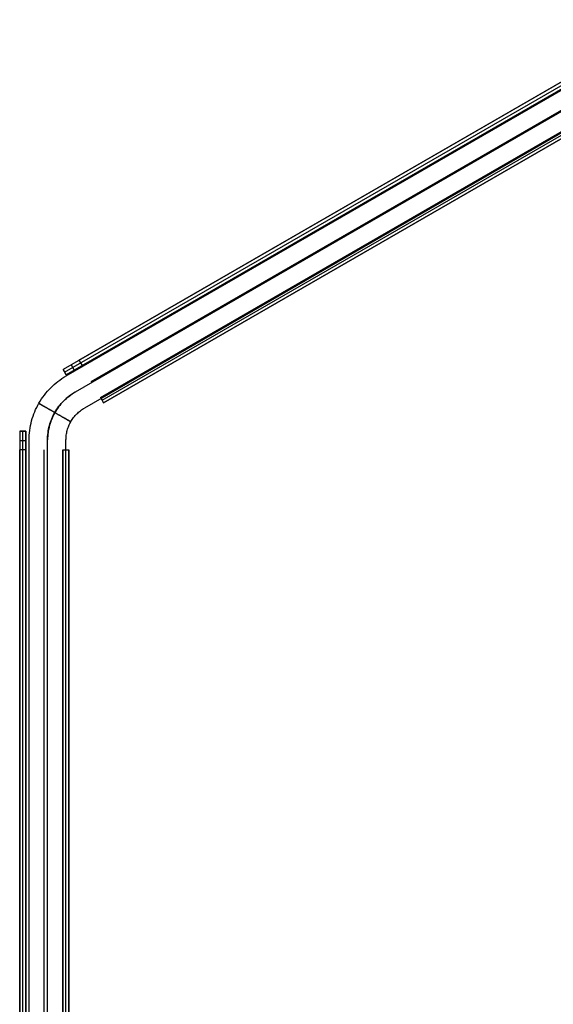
# Model space of a CAD drawing. Header units: millimetres. Extents: x -356 to 356, y -410 to 410.
# Tile 20 of 126: x -166 to -123, y 46 to 126. Entities that reach past the tile are written whole.
import ezdxf

# ---------------------------------------------------------------- set-up
doc = ezdxf.new("R2010")
doc.units = ezdxf.units.MM
doc.header["$MEASUREMENT"] = 0
doc.layers.add('1', color=7, linetype='Continuous')

msp = doc.modelspace()

# ---------------------------------------------------------------- linework, layer by layer
at = {"layer": '1', "color": 252}
for points in [[(-2.59, 190.385), (-162.805, 97.885)], [(-2.59, 190.385), (-162.805, 97.885)], [(-162.68, 97.669), (-2.465, 190.169)], [(-162.555, 97.452), (-2.34, 189.952)], [(-2.34, 189.952), (-162.555, 97.452)], [(-2.912, 189.521), (-162.562, 97.347)], [(-161.506, 98.635), (-3.889, 189.635)], [(-161.256, 98.202), (-3.639, 189.202)], [(-2.162, 188.222), (-161.812, 96.048)], [(-2.162, 188.222), (-161.812, 96.048)], [(-160.506, 96.903), (-2.889, 187.903)], [(-160.506, 96.903), (-2.889, 187.903)], [(-1.412, 186.923), (-161.062, 94.749)], [(-159.756, 95.604), (-2.139, 186.604)], [(-159.756, 95.604), (-2.139, 186.604)], [(-159.756, 95.604), (-2.139, 186.604)], [(-159.631, 95.388), (-2.014, 186.388)], [(-1.889, 186.171), (-159.506, 95.171)], [(-1.889, 186.171), (-159.506, 95.171)], [(-159.506, 95.171), (-1.889, 186.171)], [(-161.506, 98.635), (-161.256, 98.202)], [(-162.805, 97.885), (-162.555, 97.452)], [(-162.805, 97.885), (-162.555, 97.452)], [(-162.555, 97.452), (-162.805, 97.885)], [(-162.155, 98.26), (-161.905, 97.827)], [(-164.759, 95.15), (-164.658, 95.319), (-164.551, 95.484), (-164.439, 95.645), (-164.322, 95.803), (-164.2, 95.957), (-164.073, 96.107), (-163.942, 96.252), (-163.805, 96.393), (-163.664, 96.53), (-163.518, 96.662), (-163.369, 96.789), (-163.215, 96.911), (-163.057, 97.028), (-162.896, 97.139), (-162.731, 97.246), (-162.562, 97.347)], [(-163.459, 94.4), (-163.384, 94.527), (-163.304, 94.651), (-163.22, 94.772), (-163.132, 94.89), (-163.041, 95.005), (-162.946, 95.118), (-162.847, 95.227), (-162.744, 95.332), (-162.639, 95.435), (-162.529, 95.534), (-162.417, 95.629), (-162.302, 95.721), (-162.184, 95.808), (-162.062, 95.892), (-161.939, 95.972), (-161.812, 96.048)], [(-163.459, 94.4), (-163.384, 94.527), (-163.304, 94.651), (-163.22, 94.772), (-163.132, 94.89), (-163.041, 95.005), (-162.946, 95.118), (-162.847, 95.227), (-162.744, 95.332), (-162.639, 95.435), (-162.529, 95.534), (-162.417, 95.629), (-162.302, 95.721), (-162.184, 95.808), (-162.062, 95.892), (-161.939, 95.972), (-161.812, 96.048)], [(-159.756, 95.604), (-159.506, 95.171)], [(-159.756, 95.604), (-159.506, 95.171)], [(-165.562, 92.15), (-165.559, 92.347), (-165.55, 92.543), (-165.533, 92.739), (-165.511, 92.934), (-165.482, 93.128), (-165.447, 93.321), (-165.406, 93.513), (-165.358, 93.703), (-165.304, 93.892), (-165.244, 94.079), (-165.178, 94.264), (-165.106, 94.447), (-165.028, 94.627), (-164.944, 94.804), (-164.854, 94.979), (-164.759, 95.15)], [(-162.16, 93.65), (-162.11, 93.735), (-162.057, 93.817), (-162.001, 93.898), (-161.942, 93.977), (-161.881, 94.054), (-161.818, 94.129), (-161.752, 94.201), (-161.684, 94.272), (-161.613, 94.34), (-161.54, 94.406), (-161.466, 94.47), (-161.389, 94.531), (-161.31, 94.589), (-161.229, 94.645), (-161.147, 94.698), (-161.062, 94.749)], [(-164.062, 92.15), (-164.06, 92.298), (-164.053, 92.445), (-164.041, 92.592), (-164.024, 92.738), (-164.002, 92.884), (-163.976, 93.028), (-163.945, 93.172), (-163.909, 93.315), (-163.869, 93.457), (-163.824, 93.597), (-163.774, 93.736), (-163.72, 93.873), (-163.661, 94.008), (-163.598, 94.141), (-163.531, 94.272), (-163.459, 94.4)], [(-164.062, 92.15), (-164.06, 92.298), (-164.053, 92.445), (-164.041, 92.592), (-164.024, 92.738), (-164.002, 92.884), (-163.976, 93.028), (-163.945, 93.172), (-163.909, 93.315), (-163.869, 93.457), (-163.824, 93.597), (-163.774, 93.736), (-163.72, 93.873), (-163.661, 94.008), (-163.598, 94.141), (-163.531, 94.272), (-163.459, 94.4)], [(-162.562, 92.15), (-162.561, 92.249), (-162.556, 92.347), (-162.548, 92.445), (-162.537, 92.542), (-162.522, 92.639), (-162.505, 92.736), (-162.484, 92.832), (-162.46, 92.927), (-162.433, 93.021), (-162.403, 93.115), (-162.37, 93.207), (-162.334, 93.299), (-162.295, 93.389), (-162.253, 93.477), (-162.208, 93.565), (-162.16, 93.65)], [(-165.825, 92.862), (-166.325, 92.862)], [(-166.325, 92.862), (-165.825, 92.862)], [(-166.325, 92.862), (-166.325, -92.138)], [(-166.325, 92.862), (-165.825, 92.862)], [(-166.325, 92.862), (-166.325, -92.138)], [(-166.325, 92.112), (-165.825, 92.112)], [(-166.075, -92.138), (-166.075, 92.862)], [(-165.825, -92.138), (-165.825, 92.862)], [(-165.825, 92.862), (-165.825, -92.138)], [(-165.562, -92.197), (-165.562, 92.15)], [(-164.062, -92.197), (-164.062, 92.15)], [(-164.062, -92.197), (-164.062, 92.15)], [(-162.562, -92.197), (-162.562, 92.15)], [(-166.325, -90.638), (-166.325, 91.362)], [(-165.825, 91.362), (-166.325, 91.362)], [(-165.825, -90.638), (-165.825, 91.362)], [(-164.325, -90.638), (-164.325, 91.362)], [(-164.325, -90.638), (-164.325, 91.362)], [(-162.825, -90.638), (-162.825, 91.362)], [(-162.825, 91.362), (-162.325, 91.362)], [(-162.825, 91.362), (-162.825, -90.638)], [(-162.825, 91.362), (-162.325, 91.362)], [(-162.825, -90.638), (-162.825, 91.362)], [(-162.575, -90.638), (-162.575, 91.362)], [(-162.325, 91.362), (-162.325, -90.638)], [(-162.325, 91.362), (-162.325, -90.638)], [(-162.325, -90.638), (-162.325, 91.362)]]:
    msp.add_lwpolyline(points, dxfattribs=at)
at = {"layer": '1', "color": 252, "extrusion": (-0.231455, 0.935414, -0.267261)}
for points in [[(134.527, -404.048), (133.086, -402.492)], [(133.017, -402.556), (134.458, -404.112)], [(134.389, -404.177), (132.947, -402.62)]]:
    msp.add_lwpolyline(points, dxfattribs=at)
at = {"layer": '1', "color": 252, "extrusion": (0.866025, 0.5, 0)}
for points in [[(162.173, -455), (162.174, -454.956), (162.175, -454.911), (162.178, -454.866), (162.182, -454.82), (162.186, -454.775), (162.192, -454.729), (162.199, -454.682), (162.207, -454.636), (162.216, -454.59), (162.226, -454.543), (162.238, -454.496), (162.251, -454.45), (162.265, -454.403), (162.28, -454.357), (162.296, -454.31), (162.314, -454.264), (162.333, -454.218), (162.353, -454.172), (162.374, -454.127), (162.397, -454.081), (162.421, -454.037), (162.446, -453.992), (162.472, -453.949), (162.499, -453.906), (162.528, -453.863), (162.558, -453.821), (162.589, -453.78), (162.621, -453.739), (162.654, -453.7), (162.688, -453.661), (162.723, -453.623), (162.759, -453.586), (162.796, -453.55), (162.834, -453.515), (162.873, -453.48), (162.913, -453.447), (162.953, -453.415), (162.995, -453.384), (163.036, -453.355), (163.079, -453.326), (163.122, -453.299), (163.166, -453.272), (163.21, -453.247), (163.255, -453.223), (163.3, -453.201), (163.345, -453.179), (163.391, -453.159), (163.437, -453.14), (163.484, -453.123), (163.53, -453.106), (163.577, -453.091), (163.623, -453.077), (163.67, -453.064), (163.716, -453.053), (163.763, -453.043), (163.81, -453.033), (163.856, -453.025), (163.902, -453.018), (163.948, -453.013), (163.994, -453.008), (164.039, -453.005), (164.084, -453.002), (164.129, -453), (164.173, -453), (164.218, -453), (164.263, -453.002), (164.308, -453.005), (164.353, -453.008), (164.399, -453.013), (164.445, -453.018), (164.491, -453.025), (164.537, -453.033), (164.584, -453.043), (164.63, -453.053), (164.677, -453.064), (164.724, -453.077), (164.77, -453.091), (164.817, -453.106), (164.863, -453.123), (164.91, -453.14), (164.956, -453.159), (165.001, -453.179), (165.047, -453.201), (165.092, -453.223), (165.137, -453.247), (165.181, -453.272), (165.225, -453.299), (165.268, -453.326), (165.31, -453.355), (165.352, -453.384), (165.394, -453.415), (165.434, -453.447), (165.474, -453.48), (165.513, -453.515), (165.551, -453.55), (165.588, -453.586), (165.624, -453.623), (165.659, -453.661), (165.693, -453.7), (165.726, -453.739), (165.758, -453.78), (165.789, -453.821), (165.819, -453.863), (165.847, -453.906), (165.875, -453.949), (165.901, -453.992), (165.926, -454.037), (165.95, -454.081), (165.973, -454.127), (165.994, -454.172), (166.014, -454.218), (166.033, -454.264), (166.051, -454.31), (166.067, -454.357), (166.082, -454.403), (166.096, -454.45), (166.109, -454.496), (166.121, -454.543), (166.131, -454.59), (166.14, -454.636), (166.148, -454.682), (166.155, -454.729), (166.161, -454.775), (166.165, -454.82), (166.169, -454.866), (166.171, -454.911), (166.173, -454.956), (166.173, -455)], [(165.673, -455), (165.673, -454.967), (165.672, -454.933), (165.67, -454.899), (165.667, -454.865), (165.664, -454.831), (165.66, -454.796), (165.654, -454.762), (165.648, -454.727), (165.642, -454.692), (165.634, -454.657), (165.625, -454.622), (165.616, -454.587), (165.605, -454.552), (165.594, -454.517), (165.581, -454.483), (165.568, -454.448), (165.554, -454.413), (165.539, -454.379), (165.523, -454.345), (165.506, -454.311), (165.488, -454.278), (165.469, -454.244), (165.45, -454.212), (165.429, -454.179), (165.408, -454.147), (165.385, -454.116), (165.362, -454.085), (165.338, -454.055), (165.313, -454.025), (165.288, -453.996), (165.261, -453.967), (165.234, -453.939), (165.206, -453.912), (165.178, -453.886), (165.149, -453.86), (165.119, -453.835), (165.089, -453.811), (165.058, -453.788), (165.026, -453.766), (164.994, -453.745), (164.962, -453.724), (164.929, -453.704), (164.896, -453.685), (164.862, -453.668), (164.829, -453.651), (164.794, -453.635), (164.76, -453.619), (164.726, -453.605), (164.691, -453.592), (164.656, -453.58), (164.621, -453.568), (164.586, -453.558), (164.551, -453.548), (164.516, -453.54), (164.481, -453.532), (164.446, -453.525), (164.412, -453.519), (164.377, -453.514), (164.343, -453.51), (164.308, -453.506), (164.274, -453.503), (164.24, -453.501), (164.207, -453.5), (164.173, -453.5), (164.14, -453.5), (164.107, -453.501), (164.073, -453.503), (164.039, -453.506), (164.004, -453.51), (163.97, -453.514), (163.935, -453.519), (163.901, -453.525), (163.866, -453.532), (163.831, -453.54), (163.796, -453.548), (163.761, -453.558), (163.726, -453.568), (163.691, -453.58), (163.656, -453.592), (163.621, -453.605), (163.587, -453.619), (163.552, -453.635), (163.518, -453.651), (163.485, -453.668), (163.451, -453.685), (163.418, -453.704), (163.385, -453.724), (163.353, -453.745), (163.321, -453.766), (163.289, -453.788), (163.258, -453.811), (163.228, -453.835), (163.198, -453.86), (163.169, -453.886), (163.141, -453.912), (163.113, -453.939), (163.086, -453.967), (163.059, -453.996), (163.034, -454.025), (163.009, -454.055), (162.985, -454.085), (162.962, -454.116), (162.939, -454.147), (162.918, -454.179), (162.897, -454.212), (162.878, -454.244), (162.859, -454.278), (162.841, -454.311), (162.824, -454.345), (162.808, -454.379), (162.793, -454.413), (162.779, -454.448), (162.766, -454.483), (162.753, -454.517), (162.742, -454.552), (162.731, -454.587), (162.722, -454.622), (162.713, -454.657), (162.705, -454.692), (162.699, -454.727), (162.693, -454.762), (162.687, -454.796), (162.683, -454.831), (162.68, -454.865), (162.677, -454.899), (162.675, -454.933), (162.674, -454.967), (162.673, -455)], [(165.586, -455), (165.585, -455.052), (165.582, -455.103), (165.578, -455.155), (165.572, -455.206), (165.564, -455.258), (165.554, -455.308), (165.542, -455.359), (165.529, -455.409), (165.514, -455.459), (165.497, -455.508), (165.479, -455.556), (165.459, -455.604), (165.437, -455.651), (165.414, -455.697), (165.389, -455.743), (165.363, -455.787), (165.335, -455.831), (165.305, -455.873), (165.275, -455.915), (165.242, -455.955), (165.209, -455.995), (165.174, -456.033), (165.137, -456.07), (165.1, -456.105), (165.061, -456.14), (165.021, -456.173), (164.98, -456.204), (164.938, -456.234), (164.895, -456.263), (164.851, -456.29), (164.806, -456.316), (164.76, -456.34), (164.713, -456.362), (164.666, -456.383), (164.618, -456.403), (164.569, -456.42), (164.52, -456.436), (164.47, -456.45), (164.42, -456.462), (164.369, -456.473), (164.318, -456.482), (164.267, -456.489), (164.215, -456.494), (164.163, -456.498), (164.112, -456.5), (164.06, -456.5), (164.008, -456.498), (163.957, -456.494), (163.905, -456.489), (163.854, -456.482), (163.803, -456.473), (163.752, -456.462), (163.702, -456.45), (163.652, -456.436), (163.603, -456.42), (163.554, -456.403), (163.506, -456.383), (163.458, -456.362), (163.412, -456.34), (163.366, -456.316), (163.321, -456.29), (163.277, -456.263), (163.234, -456.234), (163.192, -456.204), (163.151, -456.173), (163.111, -456.14), (163.072, -456.105), (163.034, -456.07), (162.998, -456.033), (162.963, -455.995), (162.929, -455.955), (162.897, -455.915), (162.866, -455.873), (162.837, -455.831), (162.809, -455.787), (162.783, -455.743), (162.758, -455.697), (162.734, -455.651), (162.713, -455.604), (162.693, -455.556), (162.674, -455.508), (162.658, -455.459), (162.643, -455.409), (162.629, -455.359), (162.618, -455.308), (162.608, -455.258), (162.6, -455.206), (162.594, -455.155), (162.589, -455.103), (162.587, -455.052), (162.586, -455)], [(162.586, -455), (162.587, -454.948), (162.589, -454.897), (162.594, -454.845), (162.6, -454.794), (162.608, -454.742), (162.618, -454.692), (162.629, -454.641), (162.643, -454.591), (162.658, -454.541), (162.674, -454.492), (162.693, -454.444), (162.713, -454.396), (162.734, -454.349), (162.758, -454.303), (162.783, -454.257), (162.809, -454.213), (162.837, -454.169), (162.866, -454.127), (162.897, -454.085), (162.929, -454.045), (162.963, -454.005), (162.998, -453.967), (163.034, -453.93), (163.072, -453.895), (163.111, -453.86), (163.151, -453.827), (163.192, -453.796), (163.234, -453.766), (163.277, -453.737), (163.321, -453.71), (163.366, -453.684), (163.412, -453.66), (163.458, -453.638), (163.506, -453.617), (163.554, -453.597), (163.603, -453.58), (163.652, -453.564), (163.702, -453.55), (163.752, -453.538), (163.803, -453.527), (163.854, -453.518), (163.905, -453.511), (163.957, -453.506), (164.008, -453.502), (164.06, -453.5), (164.112, -453.5), (164.163, -453.502), (164.215, -453.506), (164.267, -453.511), (164.318, -453.518), (164.369, -453.527), (164.42, -453.538), (164.47, -453.55), (164.52, -453.564), (164.569, -453.58), (164.618, -453.597), (164.666, -453.617), (164.713, -453.638), (164.76, -453.66), (164.806, -453.684), (164.851, -453.71), (164.895, -453.737), (164.938, -453.766), (164.98, -453.796), (165.021, -453.827), (165.061, -453.86), (165.1, -453.895), (165.137, -453.93), (165.174, -453.967), (165.209, -454.005), (165.242, -454.045), (165.275, -454.085), (165.305, -454.127), (165.335, -454.169), (165.363, -454.213), (165.389, -454.257), (165.414, -454.303), (165.437, -454.349), (165.459, -454.396), (165.479, -454.444), (165.497, -454.492), (165.514, -454.541), (165.529, -454.591), (165.542, -454.641), (165.554, -454.692), (165.564, -454.742), (165.572, -454.794), (165.578, -454.845), (165.582, -454.897), (165.585, -454.948), (165.586, -455)]]:
    msp.add_lwpolyline(points, dxfattribs=at)
at = {"layer": '1', "color": 252, "extrusion": (1, 0, 0)}
for points in [[(97.885, -528.5), (97.885, -456.5)], [(97.669, -456.5), (97.669, -528.5)], [(97.452, -456.5), (97.452, -528.5)], [(96.903, -453), (96.903, -453.5)], [(95.604, -455), (95.604, -460)], [(95.171, -460), (95.171, -455)], [(92.862, -456.5), (92.862, -528.5)], [(91.362, -455), (92.862, -456.5)], [(92.862, -528.5), (92.862, -456.5)], [(92.862, -456.5), (91.362, -455)], [(92.862, -528.5), (92.862, -456.5)], [(91.362, -455), (92.862, -456.5)], [(91.362, -453.5), (91.362, -453)], [(91.362, -455), (91.362, -460)], [(91.362, -460), (91.362, -455)]]:
    msp.add_lwpolyline(points, dxfattribs=at)
at = {"layer": '1', "color": 80}
msp.add_lwpolyline([(-161.812, 96.048), (-161.943, 95.969), (-162.07, 95.887), (-162.195, 95.8), (-162.317, 95.709), (-162.435, 95.614), (-162.551, 95.515), (-162.663, 95.412), (-162.771, 95.305), (-162.876, 95.195), (-162.977, 95.082), (-163.074, 94.965), (-163.167, 94.844), (-163.256, 94.721), (-163.341, 94.595), (-163.421, 94.466), (-163.497, 94.334), (-163.568, 94.2), (-163.635, 94.064), (-163.698, 93.925), (-163.755, 93.784), (-163.808, 93.642), (-163.856, 93.498), (-163.899, 93.352), (-163.937, 93.205), (-163.97, 93.056), (-163.998, 92.907), (-164.021, 92.757), (-164.039, 92.606), (-164.052, 92.454), (-164.06, 92.302), (-164.062, 92.15)], dxfattribs=at)
at = {"layer": '1', "color": 252, "extrusion": (0.5, 0.866025, 0)}
msp.add_lwpolyline([(190.26, -455), (190.259, -455.052), (190.257, -455.104), (190.252, -455.156), (190.246, -455.208), (190.238, -455.259), (190.228, -455.31), (190.216, -455.361), (190.203, -455.411), (190.188, -455.461), (190.171, -455.51), (190.152, -455.559), (190.132, -455.607), (190.11, -455.654), (190.087, -455.701), (190.062, -455.746), (190.035, -455.791), (190.007, -455.835), (189.977, -455.877), (189.946, -455.919), (189.913, -455.96), (189.879, -455.999), (189.844, -456.037), (189.807, -456.074), (189.769, -456.11), (189.73, -456.144), (189.69, -456.177), (189.648, -456.209), (189.606, -456.239), (189.562, -456.268), (189.518, -456.295), (189.472, -456.32), (189.426, -456.344), (189.379, -456.366), (189.331, -456.387), (189.283, -456.406), (189.234, -456.423), (189.184, -456.439), (189.134, -456.453), (189.083, -456.465), (189.032, -456.475), (188.981, -456.484), (188.929, -456.49), (188.877, -456.495), (188.825, -456.499), (188.773, -456.5), (188.721, -456.499), (188.669, -456.497), (188.617, -456.493), (188.566, -456.487), (188.514, -456.48), (188.463, -456.47), (188.412, -456.459), (188.362, -456.446), (188.312, -456.431), (188.262, -456.415), (188.213, -456.397), (188.165, -456.377), (188.118, -456.355), (188.071, -456.332), (188.025, -456.308), (187.98, -456.281), (187.936, -456.253), (187.893, -456.224), (187.851, -456.193), (187.811, -456.161), (187.771, -456.127), (187.732, -456.092), (187.695, -456.056), (187.659, -456.018), (187.624, -455.98), (187.591, -455.94), (187.559, -455.898), (187.529, -455.856), (187.5, -455.813), (187.472, -455.769), (187.446, -455.724), (187.422, -455.678), (187.399, -455.631), (187.378, -455.583), (187.359, -455.535), (187.341, -455.486), (187.325, -455.436), (187.311, -455.386), (187.298, -455.336), (187.288, -455.285), (187.279, -455.233), (187.271, -455.182), (187.266, -455.13), (187.262, -455.078), (187.261, -455.026), (187.261, -454.974), (187.262, -454.922), (187.266, -454.87), (187.271, -454.818), (187.279, -454.767), (187.288, -454.715), (187.298, -454.664), (187.311, -454.614), (187.325, -454.564), (187.341, -454.514), (187.359, -454.465), (187.378, -454.417), (187.399, -454.369), (187.422, -454.322), (187.446, -454.276), (187.472, -454.231), (187.5, -454.187), (187.529, -454.144), (187.559, -454.102), (187.591, -454.06), (187.624, -454.02), (187.659, -453.982), (187.695, -453.944), (187.732, -453.908), (187.771, -453.873), (187.811, -453.839), (187.851, -453.807), (187.893, -453.776), (187.936, -453.747), (187.98, -453.719), (188.025, -453.692), (188.071, -453.668), (188.118, -453.645), (188.165, -453.623), (188.213, -453.603), (188.262, -453.585), (188.312, -453.569), (188.362, -453.554), (188.412, -453.541), (188.463, -453.53), (188.514, -453.52), (188.566, -453.513), (188.617, -453.507), (188.669, -453.503), (188.721, -453.501), (188.773, -453.5), (188.825, -453.501), (188.877, -453.505), (188.929, -453.51), (188.981, -453.516), (189.032, -453.525), (189.083, -453.535), (189.134, -453.547), (189.184, -453.561), (189.234, -453.577), (189.283, -453.594), (189.331, -453.613), (189.379, -453.634), (189.426, -453.656), (189.472, -453.68), (189.518, -453.705), (189.562, -453.732), (189.606, -453.761), (189.648, -453.791), (189.69, -453.823), (189.73, -453.856), (189.769, -453.89), (189.807, -453.926), (189.844, -453.963), (189.879, -454.001), (189.913, -454.04), (189.946, -454.081), (189.977, -454.123), (190.007, -454.165), (190.035, -454.209), (190.062, -454.254), (190.087, -454.299), (190.11, -454.346), (190.132, -454.393), (190.152, -454.441), (190.171, -454.49), (190.188, -454.539), (190.203, -454.589), (190.216, -454.639), (190.228, -454.69), (190.238, -454.741), (190.246, -454.792), (190.252, -454.844), (190.257, -454.896), (190.259, -454.948), (190.26, -455)], dxfattribs=at)
at = {"layer": '1', "color": 252, "extrusion": (0, 1, 0)}
for points in [[(165.562, -455), (165.561, -454.948), (165.559, -454.897), (165.554, -454.845), (165.548, -454.794), (165.54, -454.742), (165.53, -454.692), (165.519, -454.641), (165.506, -454.591), (165.491, -454.541), (165.474, -454.492), (165.456, -454.444), (165.435, -454.396), (165.414, -454.349), (165.391, -454.303), (165.366, -454.257), (165.339, -454.213), (165.311, -454.169), (165.282, -454.127), (165.251, -454.085), (165.219, -454.045), (165.185, -454.005), (165.15, -453.967), (165.114, -453.93), (165.076, -453.895), (165.038, -453.86), (164.998, -453.827), (164.957, -453.796), (164.914, -453.766), (164.871, -453.737), (164.827, -453.71), (164.782, -453.684), (164.736, -453.66), (164.69, -453.638), (164.642, -453.617), (164.594, -453.597), (164.546, -453.58), (164.496, -453.564), (164.446, -453.55), (164.396, -453.538), (164.345, -453.527), (164.294, -453.518), (164.243, -453.511), (164.192, -453.506), (164.14, -453.502), (164.088, -453.5), (164.036, -453.5), (163.985, -453.502), (163.933, -453.506), (163.882, -453.511), (163.83, -453.518), (163.779, -453.527), (163.729, -453.538), (163.678, -453.55), (163.628, -453.564), (163.579, -453.58), (163.53, -453.597), (163.482, -453.617), (163.435, -453.638), (163.388, -453.66), (163.342, -453.684), (163.297, -453.71), (163.253, -453.737), (163.21, -453.766), (163.168, -453.796), (163.127, -453.827), (163.087, -453.86), (163.048, -453.895), (163.011, -453.93), (162.975, -453.967), (162.94, -454.005), (162.906, -454.045), (162.874, -454.085), (162.843, -454.127), (162.813, -454.169), (162.785, -454.213), (162.759, -454.257), (162.734, -454.303), (162.711, -454.349), (162.689, -454.396), (162.669, -454.444), (162.651, -454.492), (162.634, -454.541), (162.619, -454.591), (162.606, -454.641), (162.594, -454.692), (162.585, -454.742), (162.577, -454.794), (162.57, -454.845), (162.566, -454.897), (162.563, -454.948), (162.562, -455)], [(162.562, -455), (162.563, -455.052), (162.566, -455.103), (162.57, -455.155), (162.577, -455.206), (162.585, -455.258), (162.594, -455.308), (162.606, -455.359), (162.619, -455.409), (162.634, -455.459), (162.651, -455.508), (162.669, -455.556), (162.689, -455.604), (162.711, -455.651), (162.734, -455.697), (162.759, -455.743), (162.785, -455.787), (162.813, -455.831), (162.843, -455.873), (162.874, -455.915), (162.906, -455.955), (162.94, -455.995), (162.975, -456.033), (163.011, -456.07), (163.048, -456.105), (163.087, -456.14), (163.127, -456.173), (163.168, -456.204), (163.21, -456.234), (163.253, -456.263), (163.297, -456.29), (163.342, -456.316), (163.388, -456.34), (163.435, -456.362), (163.482, -456.383), (163.53, -456.403), (163.579, -456.42), (163.628, -456.436), (163.678, -456.45), (163.729, -456.462), (163.779, -456.473), (163.83, -456.482), (163.882, -456.489), (163.933, -456.494), (163.985, -456.498), (164.036, -456.5), (164.088, -456.5), (164.14, -456.498), (164.192, -456.494), (164.243, -456.489), (164.294, -456.482), (164.345, -456.473), (164.396, -456.462), (164.446, -456.45), (164.496, -456.436), (164.546, -456.42), (164.594, -456.403), (164.642, -456.383), (164.69, -456.362), (164.736, -456.34), (164.782, -456.316), (164.827, -456.29), (164.871, -456.263), (164.914, -456.234), (164.957, -456.204), (164.998, -456.173), (165.038, -456.14), (165.076, -456.105), (165.114, -456.07), (165.15, -456.033), (165.185, -455.995), (165.219, -455.955), (165.251, -455.915), (165.282, -455.873), (165.311, -455.831), (165.339, -455.787), (165.366, -455.743), (165.391, -455.697), (165.414, -455.651), (165.435, -455.604), (165.456, -455.556), (165.474, -455.508), (165.491, -455.459), (165.506, -455.409), (165.519, -455.359), (165.53, -455.308), (165.54, -455.258), (165.548, -455.206), (165.554, -455.155), (165.559, -455.103), (165.561, -455.052), (165.562, -455)], [(162.325, -455), (162.326, -454.956), (162.327, -454.911), (162.33, -454.866), (162.333, -454.82), (162.338, -454.775), (162.344, -454.729), (162.351, -454.682), (162.359, -454.636), (162.368, -454.59), (162.378, -454.543), (162.39, -454.496), (162.402, -454.45), (162.416, -454.403), (162.432, -454.357), (162.448, -454.31), (162.466, -454.264), (162.485, -454.218), (162.505, -454.172), (162.526, -454.127), (162.549, -454.081), (162.573, -454.037), (162.598, -453.992), (162.624, -453.949), (162.651, -453.906), (162.68, -453.863), (162.71, -453.821), (162.741, -453.78), (162.773, -453.739), (162.806, -453.7), (162.84, -453.661), (162.875, -453.623), (162.911, -453.586), (162.948, -453.55), (162.986, -453.515), (163.025, -453.48), (163.065, -453.447), (163.105, -453.415), (163.146, -453.384), (163.188, -453.355), (163.231, -453.326), (163.274, -453.299), (163.318, -453.272), (163.362, -453.247), (163.407, -453.223), (163.452, -453.201), (163.497, -453.179), (163.543, -453.159), (163.589, -453.14), (163.635, -453.123), (163.682, -453.106), (163.728, -453.091), (163.775, -453.077), (163.822, -453.064), (163.868, -453.053), (163.915, -453.043), (163.961, -453.033), (164.008, -453.025), (164.054, -453.018), (164.1, -453.013), (164.146, -453.008), (164.191, -453.005), (164.236, -453.002), (164.281, -453), (164.325, -453), (164.37, -453), (164.414, -453.002), (164.46, -453.005), (164.505, -453.008), (164.551, -453.013), (164.597, -453.018), (164.643, -453.025), (164.689, -453.033), (164.736, -453.043), (164.782, -453.053), (164.829, -453.064), (164.876, -453.077), (164.922, -453.091), (164.969, -453.106), (165.015, -453.123), (165.061, -453.14), (165.107, -453.159), (165.153, -453.179), (165.199, -453.201), (165.244, -453.223), (165.289, -453.247), (165.333, -453.272), (165.376, -453.299), (165.42, -453.326), (165.462, -453.355), (165.504, -453.384), (165.545, -453.415), (165.586, -453.447), (165.626, -453.48), (165.664, -453.515), (165.702, -453.55), (165.739, -453.586), (165.776, -453.623), (165.811, -453.661), (165.845, -453.7), (165.878, -453.739), (165.91, -453.78), (165.941, -453.821), (165.971, -453.863), (165.999, -453.906), (166.027, -453.949), (166.053, -453.992), (166.078, -454.037), (166.102, -454.081), (166.124, -454.127), (166.146, -454.172), (166.166, -454.218), (166.185, -454.264), (166.202, -454.31), (166.219, -454.357), (166.234, -454.403), (166.248, -454.45), (166.261, -454.496), (166.272, -454.543), (166.283, -454.59), (166.292, -454.636), (166.3, -454.682), (166.307, -454.729), (166.313, -454.775), (166.317, -454.82), (166.321, -454.866), (166.323, -454.911), (166.325, -454.956), (166.325, -455)], [(165.825, -455), (165.825, -454.967), (165.824, -454.933), (165.822, -454.899), (165.819, -454.865), (165.816, -454.831), (165.811, -454.796), (165.806, -454.762), (165.8, -454.727), (165.793, -454.692), (165.786, -454.657), (165.777, -454.622), (165.767, -454.587), (165.757, -454.552), (165.745, -454.517), (165.733, -454.483), (165.72, -454.448), (165.706, -454.413), (165.691, -454.379), (165.675, -454.345), (165.658, -454.311), (165.64, -454.278), (165.621, -454.244), (165.601, -454.212), (165.581, -454.179), (165.559, -454.147), (165.537, -454.116), (165.514, -454.085), (165.49, -454.055), (165.465, -454.025), (165.439, -453.996), (165.413, -453.967), (165.386, -453.939), (165.358, -453.912), (165.33, -453.886), (165.3, -453.86), (165.271, -453.835), (165.24, -453.811), (165.209, -453.788), (165.178, -453.766), (165.146, -453.745), (165.114, -453.724), (165.081, -453.704), (165.048, -453.685), (165.014, -453.668), (164.98, -453.651), (164.946, -453.635), (164.912, -453.619), (164.877, -453.605), (164.843, -453.592), (164.808, -453.58), (164.773, -453.568), (164.738, -453.558), (164.703, -453.548), (164.668, -453.54), (164.633, -453.532), (164.598, -453.525), (164.563, -453.519), (164.529, -453.514), (164.494, -453.51), (164.46, -453.506), (164.426, -453.503), (164.392, -453.501), (164.359, -453.5), (164.325, -453.5), (164.292, -453.5), (164.258, -453.501), (164.225, -453.503), (164.19, -453.506), (164.156, -453.51), (164.122, -453.514), (164.087, -453.519), (164.052, -453.525), (164.017, -453.532), (163.982, -453.54), (163.948, -453.548), (163.913, -453.558), (163.878, -453.568), (163.843, -453.58), (163.808, -453.592), (163.773, -453.605), (163.739, -453.619), (163.704, -453.635), (163.67, -453.651), (163.636, -453.668), (163.603, -453.685), (163.57, -453.704), (163.537, -453.724), (163.504, -453.745), (163.473, -453.766), (163.441, -453.788), (163.41, -453.811), (163.38, -453.835), (163.35, -453.86), (163.321, -453.886), (163.292, -453.912), (163.265, -453.939), (163.237, -453.967), (163.211, -453.996), (163.186, -454.025), (163.161, -454.055), (163.137, -454.085), (163.114, -454.116), (163.091, -454.147), (163.07, -454.179), (163.049, -454.212), (163.029, -454.244), (163.011, -454.278), (162.993, -454.311), (162.976, -454.345), (162.96, -454.379), (162.945, -454.413), (162.931, -454.448), (162.917, -454.483), (162.905, -454.517), (162.894, -454.552), (162.883, -454.587), (162.874, -454.622), (162.865, -454.657), (162.857, -454.692), (162.85, -454.727), (162.844, -454.762), (162.839, -454.796), (162.835, -454.831), (162.831, -454.865), (162.829, -454.899), (162.827, -454.933), (162.826, -454.967), (162.825, -455)]]:
    msp.add_lwpolyline(points, dxfattribs=at)

doc.saveas('drawing.dxf')
